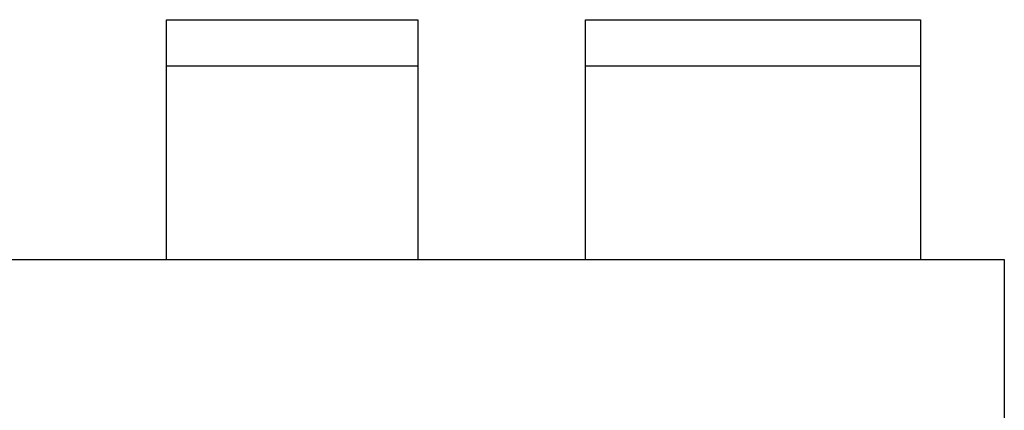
# Model space of a CAD drawing. Header units: millimetres. Extents: x 53645 to 137188, y 78097 to 135542.
# Tile 42 of 256: x 63466 to 64642, y 91470 to 91936. Entities that reach past the tile are written whole.
import ezdxf

# ---------------------------------------------------------------- set-up
doc = ezdxf.new("R2010")
doc.units = ezdxf.units.MM

# ---------------------------------------------------------------- blocks, each defined once
blk = doc.blocks.new('3432')
at = {"color": 0}
for points in [[(-15460.2, 6947), (-15460.2, 7233.4), (-15160.2, 7233.4), (-15160.2, 6947)], [(-14960.2, 6947), (-14960.2, 7233.4), (-14560.2, 7233.4), (-14560.2, 6947)], [(-15460.2, 7178.4), (-15160.2, 7178.4)], [(-14960.2, 7178.4), (-14560.2, 7178.4)]]:
    blk.add_lwpolyline(points, dxfattribs=at)
blk.add_lwpolyline([(-16160.5, 6947), (-16160.5, 6072), (-14460, 6072), (-14460, 6947)], close=True, dxfattribs=at)

msp = doc.modelspace()

# ---------------------------------------------------------------- block references
msp.add_blockref('3432', (79101.6, 84702.8))

doc.saveas('drawing.dxf')
